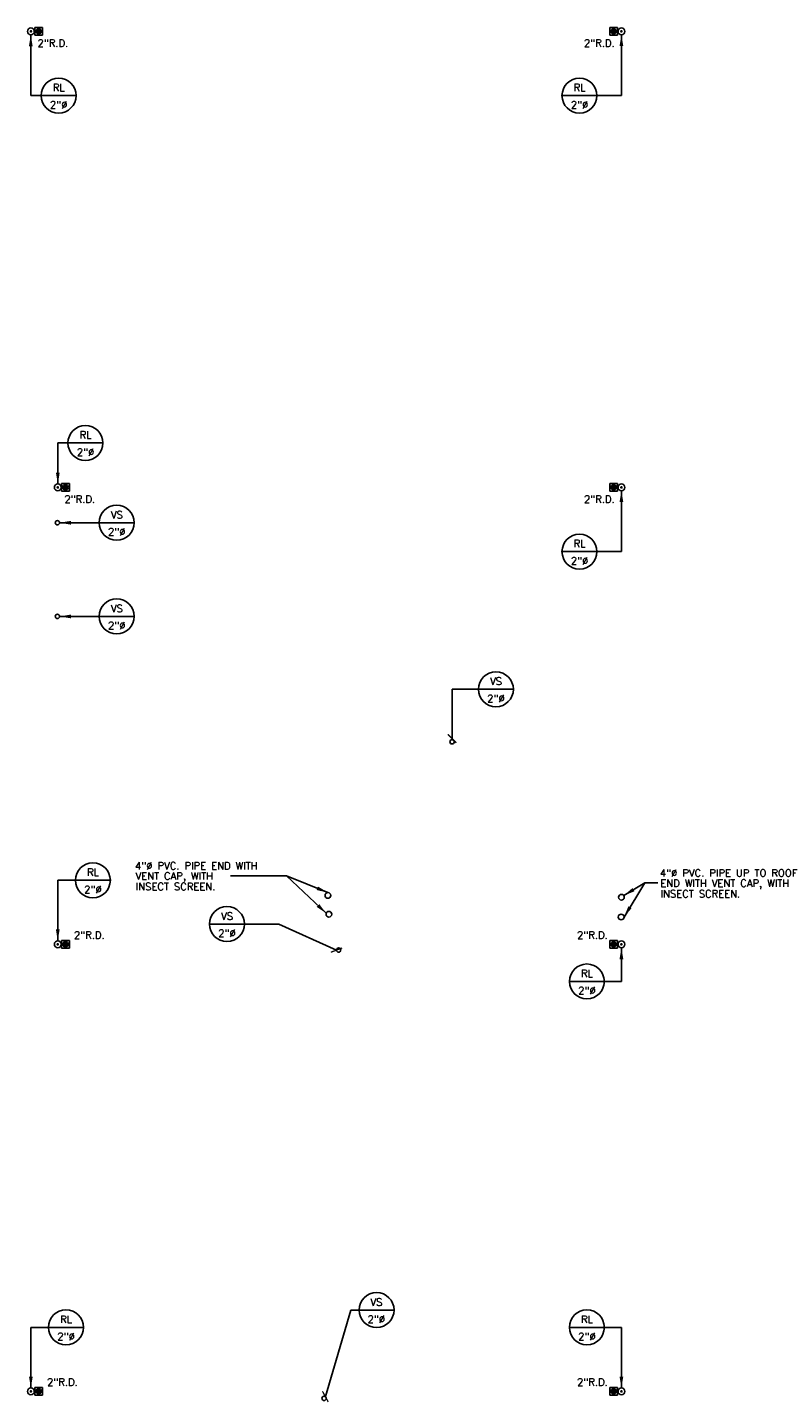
# Model space of a CAD drawing. Header units: inches. Extents: x -3803 to 26533, y -3756 to 2988.
# Tile 4 of 9: x 23380 to 23777, y 1320 to 2041. Entities that reach past the tile are written whole.
import ezdxf
from ezdxf.enums import TextEntityAlignment as Align

# ---------------------------------------------------------------- set-up
doc = ezdxf.new("R2010")
doc.units = ezdxf.units.IN
doc.header["$LTSCALE"] = 0.48
doc.header["$MEASUREMENT"] = 0
doc.layers.get('0').update_dxf_attribs({"linetype": 'CONTINUOUS'})
for name, color, linetype in [('ARNOTE', 4, 'CONTINUOUS'), ('LA-MARCA', 7, 'CONTINUOUS'), ('M-PL-FT', 3, 'CONTINUOUS'), ('M-PL-SL', 6, 'CONTINUOUS'), ('M-PL-TXT', 3, 'CONTINUOUS'), ('TEXT', 2, 'CONTINUOUS')]:
    doc.layers.add(name, color=color, linetype=linetype)
doc.styles.add('80', font='simplex.shx', dxfattribs={"height": 7.68})
doc.styles.add('DIM 1-200', font='arial.ttf', dxfattribs={"width": 0.75, "height": 0.3429})
doc.styles.add('PLAIN', font='arial.ttf', dxfattribs={"width": 0.85})
doc.styles.add('SIMPLEX', font='SIMPLEX')
doc.styles.add('Style 1-4 inch', font='arial.ttf', dxfattribs={"height": 3.75})
doc.dimstyles.new('Dim ARCH 1-4 INCH', dxfattribs={"dimscale": 40, "dimtxt": 3.75, "dimasz": 0.09375, "dimexe": 0.09375, "dimexo": 0.03125, "dimgap": 0.0234375, "dimtad": 1, "dimdec": 0, "dimzin": 3, "dimdsep": 46, "dimlunit": 4, "dimtxsty": 'Style 1-4 inch', "dimblk": 'ARCHTICK', "dimcen": 0.0625, "dimdle": 0.09375, "dimclrd": 225, "dimclre": 225, "dimclrt": 256, "dimadec": 0, "dimazin": 0, "dimtfac": 1, "dimtdec": 0, "dimtofl": 0, "dimtmove": 1, "dimatfit": 3, "dimfxl": 1, "dimtolj": 1, "dimtzin": 0, "dimlwd": -1, "dimlwe": -1, "dimarcsym": 1})
doc.dimstyles.new('Flecha 5.12', dxfattribs={"dimtxt": 0.6096, "dimasz": 6, "dimexe": 0.16, "dimexo": 0.16, "dimgap": 0.0625, "dimtad": 1, "dimzin": 3, "dimdsep": 46, "dimtxsty": 'DIM 1-200', "dimcen": 3.84, "dimdle": 0.16, "dimclrd": 3, "dimclre": 256, "dimclrt": 256, "dimadec": 0, "dimazin": 0, "dimtfac": 1, "dimtofl": 0, "dimtmove": 0, "dimatfit": 3, "dimfxl": 1, "dimfrac": 2, "dimtolj": 1, "dimtzin": 1, "dimarcsym": 0})
doc.dimstyles.new('Ma24', dxfattribs={"dimscale": 48, "dimtxt": 0.09375, "dimasz": 0.09375, "dimexe": 0.0625, "dimexo": 0.0625, "dimgap": 0.046875, "dimtad": 1, "dimdec": 0, "dimzin": 3, "dimdsep": 46, "dimlunit": 4, "dimtxsty": 'PLAIN', "dimblk": 'ARCHTICK', "dimcen": 0.0625, "dimdle": 0.0625, "dimclrd": 4, "dimclre": 4, "dimclrt": 2, "dimaunit": 1, "dimadec": 0, "dimazin": 0, "dimtfac": 1, "dimtdec": 0, "dimtix": 1, "dimtmove": 2, "dimatfit": 3, "dimldrblk": 'ARCHTICK', "dimfxl": 1, "dimfrac": 2, "dimtolj": 1, "dimtzin": 0, "dimarcsym": 0})

# ---------------------------------------------------------------- blocks, each defined once
blk = doc.blocks.new('*X30')
at = {"color": 0}
for p, q in [((903.3699685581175, 2520.876730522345), (905.9076636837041, 2523.414425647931)), ((903.4613892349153, 2519.907491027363), (906.8769031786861, 2523.323004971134)), ((903.7862607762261, 2519.171702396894), (907.6126918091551, 2522.998133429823)), ((904.2697417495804, 2518.594523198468), (908.1898710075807, 2522.514652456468)), ((904.8998103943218, 2518.16393167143), (908.6204625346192, 2521.884583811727)), ((905.7038749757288, 2517.907336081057), (908.8770581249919, 2521.08051923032)), ((906.8151960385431, 2517.957996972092), (908.8263972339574, 2519.969198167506))]:
    blk.add_line(p, q, dxfattribs=at)
blk = doc.blocks.new('_ArchTick')
at = {"color": 0, "linetype": 'ByBlock', "const_width": 0.15}
blk.add_lwpolyline([(-0.5, -0.5), (0.5, 0.5)], dxfattribs=at)
blk = doc.blocks.new('VS')
at = {"layer": 'LA-MARCA', "color": 3}
blk.add_line((0.1914108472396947, 0), (-0.191410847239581, 0), dxfattribs=at)
at = {"layer": 'LA-MARCA', "color": 2}
blk.add_circle((0, 0), 0.1914108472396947, dxfattribs=at)
at = {"layer": 'LA-MARCA', "color": 4, "style": 'SIMPLEX'}
for p in [(0.001695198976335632, 0.0813901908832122), (0.001695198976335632, -0.07679290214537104)]:
    blk.add_attdef('REFERENCE', text='', height=0.07999999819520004, dxfattribs=at).set_placement(p, align=Align.MIDDLE)

msp = doc.modelspace()

# ---------------------------------------------------------------- linework, layer by layer
at = {"layer": 'M-PL-FT'}
for p, q in [((23383.36700292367, 2037.051716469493), (23383.36700292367, 2041.126056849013)), ((23383.36700292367, 2041.126056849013), (23387.44134330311, 2041.126056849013)), ((23387.44134330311, 2037.051716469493), (23387.44134330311, 2041.126056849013)), ((23685.41766254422, 2037.051716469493), (23685.41766254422, 2041.126056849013)), ((23689.49200292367, 2041.126056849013), (23685.41766254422, 2041.126056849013)), ((23689.49200292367, 2037.051716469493), (23689.49200292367, 2041.126056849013)), ((23383.36700292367, 2037.051716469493), (23387.44134330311, 2037.051716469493)), ((23689.49200292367, 2037.051716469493), (23685.41766254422, 2037.051716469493)), ((23397.49200292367, 1797.569894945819), (23397.49200292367, 1801.644235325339)), ((23397.49200292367, 1801.644235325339), (23401.56634330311, 1801.644235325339)), ((23397.49200292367, 1797.569894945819), (23401.56634330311, 1797.569894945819)), ((23401.56634330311, 1797.569894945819), (23401.56634330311, 1801.644235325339)), ((23685.41766254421, 1797.569894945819), (23685.41766254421, 1801.644235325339)), ((23689.49200292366, 1801.644235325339), (23685.41766254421, 1801.644235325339)), ((23689.49200292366, 1797.569894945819), (23685.41766254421, 1797.569894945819)), ((23689.49200292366, 1797.569894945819), (23689.49200292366, 1801.644235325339)), ((23397.49200292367, 1557.644235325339), (23397.49200292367, 1561.71857570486)), ((23397.49200292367, 1561.71857570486), (23401.56634330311, 1561.71857570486)), ((23397.49200292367, 1557.644235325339), (23401.56634330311, 1557.644235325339)), ((23401.56634330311, 1557.644235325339), (23401.56634330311, 1561.71857570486)), ((23685.41766254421, 1557.644235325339), (23685.41766254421, 1561.71857570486)), ((23689.49200292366, 1561.71857570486), (23685.41766254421, 1561.71857570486)), ((23689.49200292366, 1557.644235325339), (23685.41766254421, 1557.644235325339)), ((23689.49200292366, 1557.644235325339), (23689.49200292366, 1561.71857570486)), ((23383.36700292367, 1322.892639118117), (23383.36700292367, 1326.966979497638)), ((23383.36700292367, 1326.966979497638), (23387.44134330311, 1326.966979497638)), ((23387.44134330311, 1322.892639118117), (23387.44134330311, 1326.966979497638)), ((23685.41766254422, 1322.892639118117), (23685.41766254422, 1326.966979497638)), ((23689.49200292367, 1326.966979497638), (23685.41766254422, 1326.966979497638)), ((23689.49200292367, 1322.892639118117), (23689.49200292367, 1326.966979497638)), ((23383.36700292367, 1322.892639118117), (23387.44134330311, 1322.892639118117)), ((23689.49200292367, 1322.892639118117), (23685.41766254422, 1322.892639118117))]:
    msp.add_line(p, q, dxfattribs=at)
for centre in [(23385.40417311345, 2039.088886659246), (23687.45483273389, 2039.088886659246), (23399.52917311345, 1799.607065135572), (23687.45483273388, 1799.607065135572), (23399.52917311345, 1559.681405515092), (23687.45483273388, 1559.681405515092), (23385.40417311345, 1324.92980930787), (23687.45483273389, 1324.92980930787)]:
    msp.add_circle(centre, 1.406249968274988, dxfattribs=at)
at = {"layer": 'M-PL-FT', "linetype": 'Continuous'}
for centre in [(23395.27721557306, 1781.045523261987), (23395.27721557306, 1731.852541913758), (23602.54840613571, 1666.011769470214), (23542.9823589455, 1556.644235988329), (23535.37193364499, 1321.248672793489)]:
    msp.add_circle(centre, 1.124999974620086, dxfattribs=at)
at = {"layer": 'M-PL-FT', "color": 6, "linetype": 'Continuous'}
for centre in [(23537.34567324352, 1585.353400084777), (23691.47507011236, 1584.408690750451), (23537.89383132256, 1575.485641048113), (23691.34518289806, 1574.01925140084)]:
    msp.add_circle(centre, 1.5, dxfattribs=at)
at = {"layer": 'M-PL-SL', "color": 4}
for p, q in [((23383.162068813, 2039.088886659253), (23383.36700292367, 2039.088886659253)), ((23689.69693703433, 2039.088886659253), (23689.49200292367, 2039.088886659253)), ((23397.287068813, 1799.607065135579), (23397.49200292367, 1799.607065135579)), ((23689.69693703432, 1799.607065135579), (23689.49200292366, 1799.607065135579)), ((23397.287068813, 1559.681405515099), (23397.49200292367, 1559.681405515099)), ((23689.69693703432, 1559.681405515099), (23689.49200292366, 1559.681405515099)), ((23383.162068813, 1324.929809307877), (23383.36700292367, 1324.929809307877)), ((23689.69693703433, 1324.929809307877), (23689.49200292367, 1324.929809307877))]:
    msp.add_line(p, q, dxfattribs=at)
for points in [[(23381.0154404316, 2039.088886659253, 0.7031249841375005, 0.7031249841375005, 1), (23381.71856541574, 2039.088886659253, 0.7031249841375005, 0.7031249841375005, 1)], [(23691.84356541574, 2039.088886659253, 0.7031249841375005, 0.7031249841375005, -1), (23691.1404404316, 2039.088886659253, 0.7031249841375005, 0.7031249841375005, -1)], [(23395.1404404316, 1799.607065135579, 0.7031249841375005, 0.7031249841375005, 1), (23395.84356541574, 1799.607065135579, 0.7031249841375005, 0.7031249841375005, 1)], [(23691.84356541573, 1799.607065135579, 0.7031249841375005, 0.7031249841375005, -1), (23691.14044043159, 1799.607065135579, 0.7031249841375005, 0.7031249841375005, -1)], [(23395.1404404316, 1559.681405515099, 0.7031249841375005, 0.7031249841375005, 1), (23395.84356541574, 1559.681405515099, 0.7031249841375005, 0.7031249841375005, 1)], [(23691.84356541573, 1559.681405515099, 0.7031249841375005, 0.7031249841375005, -1), (23691.14044043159, 1559.681405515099, 0.7031249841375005, 0.7031249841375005, -1)], [(23381.0154404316, 1324.929809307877, 0.7031249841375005, 0.7031249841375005, 1), (23381.71856541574, 1324.929809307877, 0.7031249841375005, 0.7031249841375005, 1)], [(23691.84356541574, 1324.929809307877, 0.7031249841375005, 0.7031249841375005, -1), (23691.1404404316, 1324.929809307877, 0.7031249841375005, 0.7031249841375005, -1)]]:
    msp.add_lwpolyline(points, format="xyseb", close=True, dxfattribs=at)
for centre in [(23381.36700292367, 2039.088886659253), (23691.49200292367, 2039.088886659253), (23395.49200292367, 1799.607065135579), (23691.49200292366, 1799.607065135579), (23395.49200292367, 1559.681405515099), (23691.49200292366, 1559.681405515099), (23381.36700292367, 1324.929809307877), (23691.49200292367, 1324.929809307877)]:
    msp.add_circle(centre, 1.795065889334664, dxfattribs=at)

# ---------------------------------------------------------------- block references
at = {"layer": 'ARNOTE'}
ref = msp.add_blockref('VS', (23395.91227027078, 2005.353351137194), dxfattribs=dict(at, xscale=48, yscale=48, zscale=48))
ref.add_attrib('REFERENCE', 'RL', dxfattribs={"layer": 'LA-MARCA', "color": 4, "height": 3.839999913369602, "style": 'SIMPLEX'}).set_placement((23395.99363982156, 2009.572591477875), align=Align.MIDDLE)
ref.add_attrib('REFERENCE', '2"%%C', dxfattribs={"layer": 'LA-MARCA', "color": 4, "height": 3.839999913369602, "style": 'SIMPLEX'}).set_placement((23395.99363982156, 2000.575606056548), align=Align.MIDDLE)
ref = msp.add_blockref('VS', (23669.46272021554, 2005.353351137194), dxfattribs=dict(at, xscale=48, yscale=48, zscale=48))
ref.add_attrib('REFERENCE', 'RL', dxfattribs={"layer": 'LA-MARCA', "color": 4, "height": 3.839999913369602, "style": 'SIMPLEX'}).set_placement((23669.54408976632, 2009.572591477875), align=Align.MIDDLE)
ref.add_attrib('REFERENCE', '2"%%C', dxfattribs={"layer": 'LA-MARCA', "color": 4, "height": 3.839999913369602, "style": 'SIMPLEX'}).set_placement((23669.54408976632, 2000.575606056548), align=Align.MIDDLE)
ref = msp.add_blockref('VS', (23410.03727027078, 1822.936865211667), dxfattribs=dict(at, xscale=48, yscale=48, zscale=48))
ref.add_attrib('REFERENCE', 'RL', dxfattribs={"layer": 'LA-MARCA', "color": 4, "height": 3.839999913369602, "style": 'SIMPLEX'}).set_placement((23410.11863982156, 1827.156105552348), align=Align.MIDDLE)
ref.add_attrib('REFERENCE', '2"%%C', dxfattribs={"layer": 'LA-MARCA', "color": 4, "height": 3.839999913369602, "style": 'SIMPLEX'}).set_placement((23410.11863982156, 1818.159120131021), align=Align.MIDDLE)
ref = msp.add_blockref('VS', (23426.40948685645, 1781.045523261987), dxfattribs=dict(at, xscale=48, yscale=48, zscale=48))
ref.add_attrib('REFERENCE', 'VS', dxfattribs={"layer": 'LA-MARCA', "color": 4, "height": 3.839999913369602, "style": 'SIMPLEX'}).set_placement((23426.49085640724, 1785.264763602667), align=Align.MIDDLE)
ref.add_attrib('REFERENCE', '2"%%C', dxfattribs={"layer": 'LA-MARCA', "color": 4, "height": 3.839999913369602, "style": 'SIMPLEX'}).set_placement((23426.49085640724, 1776.26777818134), align=Align.MIDDLE)
ref = msp.add_blockref('VS', (23669.46272021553, 1765.87152961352), dxfattribs=dict(at, xscale=48, yscale=48, zscale=48))
ref.add_attrib('REFERENCE', 'RL', dxfattribs={"layer": 'LA-MARCA', "color": 4, "height": 3.839999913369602, "style": 'SIMPLEX'}).set_placement((23669.54408976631, 1770.0907699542), align=Align.MIDDLE)
ref.add_attrib('REFERENCE', '2"%%C', dxfattribs={"layer": 'LA-MARCA', "color": 4, "height": 3.839999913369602, "style": 'SIMPLEX'}).set_placement((23669.54408976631, 1761.093784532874), align=Align.MIDDLE)
ref = msp.add_blockref('VS', (23426.40948685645, 1731.852541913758), dxfattribs=dict(at, xscale=48, yscale=48, zscale=48))
ref.add_attrib('REFERENCE', 'VS', dxfattribs={"layer": 'LA-MARCA', "color": 4, "height": 3.839999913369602, "style": 'SIMPLEX'}).set_placement((23426.49085640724, 1736.071782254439), align=Align.MIDDLE)
ref.add_attrib('REFERENCE', '2"%%C', dxfattribs={"layer": 'LA-MARCA', "color": 4, "height": 3.839999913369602, "style": 'SIMPLEX'}).set_placement((23426.49085640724, 1727.074796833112), align=Align.MIDDLE)
ref = msp.add_blockref('VS', (23625.55600567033, 1693.606990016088), dxfattribs=dict(at, xscale=48, yscale=48, zscale=48))
ref.add_attrib('REFERENCE', 'VS', dxfattribs={"layer": 'LA-MARCA', "color": 4, "height": 3.839999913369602, "style": 'SIMPLEX'}).set_placement((23625.63737522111, 1697.826230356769), align=Align.MIDDLE)
ref.add_attrib('REFERENCE', '2"%%C', dxfattribs={"layer": 'LA-MARCA', "color": 4, "height": 3.839999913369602, "style": 'SIMPLEX'}).set_placement((23625.63737522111, 1688.829244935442), align=Align.MIDDLE)
ref = msp.add_blockref('VS', (23413.91227027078, 1593.301379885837), dxfattribs=dict(at, xscale=48, yscale=48, zscale=48))
ref.add_attrib('REFERENCE', 'RL', dxfattribs={"layer": 'LA-MARCA', "color": 4, "height": 3.839999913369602, "style": 'SIMPLEX'}).set_placement((23413.99363982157, 1597.520620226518), align=Align.MIDDLE)
ref.add_attrib('REFERENCE', '2"%%C', dxfattribs={"layer": 'LA-MARCA', "color": 4, "height": 3.839999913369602, "style": 'SIMPLEX'}).set_placement((23413.99363982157, 1588.523634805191), align=Align.MIDDLE)
ref = msp.add_blockref('VS', (23484.29985902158, 1570.313399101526), dxfattribs=dict(at, xscale=48, yscale=48, zscale=48))
ref.add_attrib('REFERENCE', 'VS', dxfattribs={"layer": 'LA-MARCA', "color": 4, "height": 3.839999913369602, "style": 'SIMPLEX'}).set_placement((23484.38122857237, 1574.532639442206), align=Align.MIDDLE)
ref.add_attrib('REFERENCE', '2"%%C', dxfattribs={"layer": 'LA-MARCA', "color": 4, "height": 3.839999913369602, "style": 'SIMPLEX'}).set_placement((23484.38122857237, 1565.53565402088), align=Align.MIDDLE)
ref = msp.add_blockref('VS', (23673.33772021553, 1540.171226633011), dxfattribs=dict(at, xscale=48, yscale=48, zscale=48))
ref.add_attrib('REFERENCE', 'RL', dxfattribs={"layer": 'LA-MARCA', "color": 4, "height": 3.839999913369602, "style": 'SIMPLEX'}).set_placement((23673.41908976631, 1544.390466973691), align=Align.MIDDLE)
ref.add_attrib('REFERENCE', '2"%%C', dxfattribs={"layer": 'LA-MARCA', "color": 4, "height": 3.839999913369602, "style": 'SIMPLEX'}).set_placement((23673.41908976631, 1535.393481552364), align=Align.MIDDLE)
ref = msp.add_blockref('VS', (23562.89026570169, 1367.618429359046), dxfattribs=dict(at, xscale=-48, yscale=48, zscale=48))
ref.add_attrib('REFERENCE', 'VS', dxfattribs={"layer": 'LA-MARCA', "color": 4, "height": 3.839999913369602, "style": 'SIMPLEX'}).set_placement((23562.80889615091, 1371.837669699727), align=Align.MIDDLE)
ref.add_attrib('REFERENCE', '2"%%C', dxfattribs={"layer": 'LA-MARCA', "color": 4, "height": 3.839999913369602, "style": 'SIMPLEX'}).set_placement((23562.80889615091, 1362.8406842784), align=Align.MIDDLE)
ref = msp.add_blockref('VS', (23399.78727027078, 1358.549783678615), dxfattribs=dict(at, xscale=48, yscale=48, zscale=48))
ref.add_attrib('REFERENCE', 'RL', dxfattribs={"layer": 'LA-MARCA', "color": 4, "height": 3.839999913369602, "style": 'SIMPLEX'}).set_placement((23399.86863982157, 1362.769024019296), align=Align.MIDDLE)
ref.add_attrib('REFERENCE', '2"%%C', dxfattribs={"layer": 'LA-MARCA', "color": 4, "height": 3.839999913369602, "style": 'SIMPLEX'}).set_placement((23399.86863982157, 1353.772038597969), align=Align.MIDDLE)
ref = msp.add_blockref('VS', (23673.33772021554, 1358.549783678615), dxfattribs=dict(at, xscale=48, yscale=48, zscale=48))
ref.add_attrib('REFERENCE', 'RL', dxfattribs={"layer": 'LA-MARCA', "color": 4, "height": 3.839999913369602, "style": 'SIMPLEX'}).set_placement((23673.41908976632, 1362.769024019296), align=Align.MIDDLE)
ref.add_attrib('REFERENCE', '2"%%C', dxfattribs={"layer": 'LA-MARCA', "color": 4, "height": 3.839999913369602, "style": 'SIMPLEX'}).set_placement((23673.41908976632, 1353.772038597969), align=Align.MIDDLE)
at = {"layer": 'M-PL-FT', "color": 8, "yscale": 0.5067309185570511, "zscale": 0.5067309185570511, "rotation": 180}
for p, xscale in [((23844.57116047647, 3316.379503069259), 0.5067309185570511), ((23228.28784537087, 3316.379503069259), -0.5067309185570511), ((23858.69616047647, 3076.897681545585), 0.5067309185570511), ((23228.28784537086, 3076.897681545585), -0.5067309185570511), ((23858.69616047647, 2836.972021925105), 0.5067309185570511), ((23228.28784537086, 2836.972021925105), -0.5067309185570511), ((23844.57116047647, 2602.220425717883), 0.5067309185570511), ((23228.28784537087, 2602.220425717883), -0.5067309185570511)]:
    msp.add_blockref('*X30', p, dxfattribs=dict(at, xscale=xscale))

# ---------------------------------------------------------------- texts
at = {"layer": 'M-PL-TXT', "style": '80'}
for s, height, p in [('2"R.D.', 3.839999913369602, (23384.8473443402, 2030.975444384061)), ('2"R.D.', 3.839999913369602, (23671.8214283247, 2030.975444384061)), ('2"R.D.', 3.839999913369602, (23398.9723443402, 1791.493622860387)), ('2"R.D.', 3.839999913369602, (23671.82142832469, 1791.493622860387)), ('4"%%C PVC. PIPE END WITH ', 3.839999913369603, (23436.05463598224, 1598.997816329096)), ('VENT CAP, WITH', 3.839999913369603, (23436.33074163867, 1593.64173438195)), ('4"%%C PVC. PIPE UP TO ROOF', 3.839999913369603, (23711.66636282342, 1595.209375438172)), ('END WITH VENT CAP, WITH', 3.839999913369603, (23711.94246847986, 1589.853293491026)), ('INSECT SCREEN.', 3.839999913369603, (23436.43747593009, 1588.081400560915)), ('INSECT SCREEN.', 3.839999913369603, (23712.04920277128, 1584.292959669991)), ('2"R.D.', 3.839999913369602, (23403.99630903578, 1562.624599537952)), ('2"R.D.', 3.839999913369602, (23668.19678405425, 1562.624599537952)), ('2"R.D.', 3.839999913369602, (23389.87130903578, 1327.87300333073)), ('2"R.D.', 3.839999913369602, (23668.19678405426, 1327.87300333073))]:
    msp.add_text(s, height=height, dxfattribs=at).set_placement(p)

# ---------------------------------------------------------------- leaders
at = {"layer": 'M-PL-TXT'}
for points, dimstyle, override in [([(23381.31553432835, 2037.178259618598), (23381.31553432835, 2005.353351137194), (23391.51545877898, 2005.353351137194)], 'Dim ARCH 1-4 INCH', {"dimscale": 1, "dimasz": 6, "dimtad": 0, "dimclrd": 256}), ([(23691.49200292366, 2037.354398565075), (23691.49200292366, 2005.353351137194), (23673.59354706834, 2005.353351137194)], 'Dim ARCH 1-4 INCH', {"dimscale": 1, "dimasz": 6, "dimtad": 0, "dimclrd": 256}), ([(23395.54034098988, 1801.401480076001), (23395.44053432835, 1822.936865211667), (23405.64045877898, 1822.936865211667)], 'Dim ARCH 1-4 INCH', {"dimscale": 1, "dimasz": 6, "dimtad": 0, "dimclrd": 256}), ([(23691.49200292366, 1797.872577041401), (23691.49200292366, 1765.87152961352), (23673.59354706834, 1765.87152961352)], 'Dim ARCH 1-4 INCH', {"dimscale": 1, "dimasz": 6, "dimtad": 0, "dimclrd": 256}), ([(23396.40221554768, 1781.045523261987), (23417.22176618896, 1781.045523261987)], 'Dim ARCH 1-4 INCH', {"dimscale": 1, "dimasz": 6, "dimtad": 0, "dimclrd": 256}), ([(23396.40221554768, 1731.852541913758), (23417.22176618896, 1731.852541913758)], 'Dim ARCH 1-4 INCH', {"dimscale": 1, "dimasz": 6, "dimtad": 0, "dimclrd": 256}), ([(23602.54840613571, 1667.729622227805), (23602.54840613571, 1693.606990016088), (23616.36828500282, 1693.606990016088)], 'Ma24', {"dimtad": 0, "dimclrd": 256, "dimfxl": 3}), ([(23395.49200292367, 1561.476471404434), (23395.49200292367, 1593.301379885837), (23409.51545877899, 1593.301379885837)], 'Dim ARCH 1-4 INCH', {"dimscale": 1, "dimasz": 6, "dimtad": 0, "dimclrd": 256}), ([(23692.68786988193, 1585.291366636), (23703.78383990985, 1591.959618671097), (23710.6874455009, 1591.959618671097)], 'Dim ARCH 1-4 INCH', {"dimscale": 1, "dimasz": 6, "dimtad": 0, "dimclrd": 256}), ([(23692.84518289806, 1574.01925140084), (23703.78383990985, 1591.959618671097), (23710.6874455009, 1591.959618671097)], 'Dim ARCH 1-4 INCH', {"dimscale": 1, "dimasz": 6, "dimtad": 0, "dimclrd": 256}), ([(23541.85735897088, 1556.644235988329), (23511.56795951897, 1570.313399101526), (23493.48757968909, 1570.313399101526)], 'Ma24', {"dimgap": 0.046875, "dimtad": 0, "dimclrd": 256, "dimfxl": 3}), ([(23691.49200292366, 1557.886339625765), (23691.49200292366, 1540.171226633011), (23677.46854706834, 1540.171226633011)], 'Dim ARCH 1-4 INCH', {"dimscale": 1, "dimasz": 6, "dimtad": 0, "dimclrd": 256}), ([(23536.01636548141, 1322.170807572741), (23549.38503541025, 1367.618429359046), (23553.70254503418, 1367.618429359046)], 'Ma24', {"dimgap": 0.046875, "dimtad": 0, "dimclrd": 256, "dimfxl": 3}), ([(23381.36700292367, 1326.724875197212), (23381.36700292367, 1358.549783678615), (23395.39045877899, 1358.549783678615)], 'Dim ARCH 1-4 INCH', {"dimscale": 1, "dimasz": 6, "dimtad": 0, "dimclrd": 256}), ([(23691.49200292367, 1326.724875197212), (23691.49200292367, 1358.549783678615), (23677.46854706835, 1358.549783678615)], 'Dim ARCH 1-4 INCH', {"dimscale": 1, "dimasz": 6, "dimtad": 0, "dimclrd": 256})]:
    msp.add_leader(points, dimstyle=dimstyle, override=override, dxfattribs=at)
at = {"layer": 'TEXT', "linetype": 'ByBlock'}
for points in [[(23537.34567324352, 1586.853400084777), (23515.6889195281, 1595.620550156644), (23486.22239132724, 1595.620550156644)], [(23536.47148183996, 1575.962004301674), (23515.6889195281, 1595.620550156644), (23486.22239132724, 1595.620550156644)]]:
    msp.add_leader(points, dimstyle='Flecha 5.12', dxfattribs=at)

doc.saveas('drawing.dxf')
